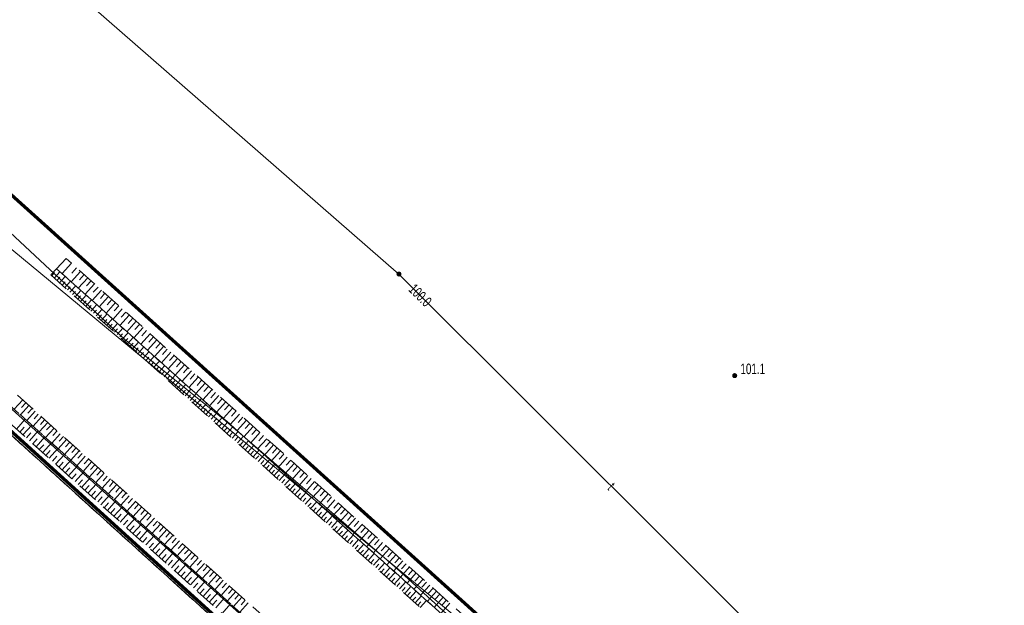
# Model space of a CAD drawing. Header units: inches. Extents: x 6497603 to 6502483, y 5925790 to 5934357.
# Tile 241 of 256: x 6500795 to 6500865, y 5927316 to 5927358. Entities that reach past the tile are written whole.
import ezdxf
from ezdxf.enums import TextEntityAlignment as Align

# ---------------------------------------------------------------- set-up
doc = ezdxf.new("R2010")
doc.units = ezdxf.units.IN
doc.header["$MEASUREMENT"] = 0
for name, pattern in [('1.5_0.75', [2.25, 1.5, -0.75]), ('219-1000', [0, 0]), ('egkk-1000', [3, 2.25, -0.75]), ('egug-1000', [1.5, 0.75, -0.75])]:
    doc.linetypes.add(name, pattern=pattern)
for name, color, linetype in [('000 Inne (niezydentyfikowane)', 7, 'Continuous'), ('217-kontur klasyfikacyjny', 7, 'Continuous'), ('218-kontur użytku gruntowego', 7, 'Continuous'), ('219-działka ewidencyjna', 7, 'Continuous'), ('pikieta naturalna', 7, 'Continuous'), ('pikieta naturalna-Atr2', 7, 'Continuous'), ('przewód telekomunikacyjny podziemny', 7, 'Continuous'), ('przewód telekomunikacyjny podziemny-Atr1', 7, 'Continuous'), ('rzędna', 7, 'Continuous'), ('rzędna-Atr2', 7, 'Continuous'), ('skarpa nieumocniona', 7, 'Continuous')]:
    doc.layers.add(name, color=color, linetype=linetype)
doc.styles.get("Standard").update_dxf_attribs({"font": 'arial.ttf'})

# ---------------------------------------------------------------- blocks, each defined once
blk = doc.blocks.new('PW01')
at = {"linetype": 'Continuous', "lineweight": 13}
h = blk.add_hatch(color=0, dxfattribs=at)
edge = h.paths.add_edge_path()
edge.add_arc((0, 0), 0.18, 0, 360)

msp = doc.modelspace()

# ---------------------------------------------------------------- linework, layer by layer
at = {"color": 6, "lineweight": 70}
for points in [[(6500494.826, 5927598.211), (6500560.74, 5927539.05), (6500612.603, 5927492.811), (6500630.68, 5927476.72), (6500667.62, 5927440.55), (6500677.534, 5927432.625), (6500706.59, 5927409.4), (6500721.72, 5927394.9), (6500753.28, 5927365.845), (6500790.226, 5927332.542), (6500822.361, 5927303.419), (6500863.27, 5927266.18), (6500897.263, 5927237.25), (6500912.951, 5927223.905), (6500930.854, 5927202.204), (6500937.14, 5927194.57), (6500953.68, 5927174.48)], [(6500952.04, 5927199.71), (6500933.25, 5927220.44), (6500906.62, 5927244.38), (6500879.567, 5927269.432), (6500862.55, 5927285.19), (6500844.927, 5927300.799), (6500833.95, 5927309.97), (6500796.4, 5927343.759), (6500782.53, 5927356.24), (6500741.24, 5927394.46), (6500708.509, 5927424.526), (6500654.77, 5927472.65), (6500629.93, 5927495.28), (6500599.508, 5927522.988), (6500580.25, 5927540.53), (6500550.42, 5927567.09)]]:
    msp.add_lwpolyline(points, dxfattribs=at)
at = {"layer": '000 Inne (niezydentyfikowane)', "color": 7, "linetype": 'Continuous', "lineweight": 18, "flags": 128}
for points in [[(6500799.03, 5927340.4), (6500798.37, 5927339.65)], [(6500797.63, 5927339.5), (6500797.83, 5927339.73)], [(6500797.82, 5927339.34), (6500798.22, 5927339.78)], [(6500799.68, 5927339.81), (6500799.02, 5927339.07)], [(6500799.4, 5927340.06), (6500799.07, 5927339.69)], [(6500799.94, 5927339.58), (6500799.6, 5927339.21)], [(6500798, 5927339.17), (6500798.21, 5927339.39)], [(6500798.19, 5927339), (6500798.59, 5927339.45)], [(6500798.38, 5927338.83), (6500798.58, 5927339.06)], [(6500798.56, 5927338.67), (6500798.97, 5927339.12)], [(6500798.93, 5927338.33), (6500799.34, 5927338.78)], [(6500800.19, 5927339.36), (6500799.52, 5927338.62)], [(6500800.68, 5927338.92), (6500800.02, 5927338.18)], [(6500800.43, 5927339.14), (6500800.1, 5927338.77)], [(6500798.75, 5927338.5), (6500798.95, 5927338.72)], [(6500799.12, 5927338.17), (6500799.32, 5927338.39)], [(6500799.31, 5927338), (6500799.71, 5927338.45)], [(6500799.49, 5927337.83), (6500799.69, 5927338.06)], [(6500799.68, 5927337.66), (6500800.08, 5927338.11)], [(6500801.17, 5927338.47), (6500800.51, 5927337.73)], [(6500800.93, 5927338.69), (6500800.59, 5927338.32)], [(6500801.42, 5927338.25), (6500801.09, 5927337.88)], [(6500799.86, 5927337.5), (6500800.07, 5927337.72)], [(6500800.05, 5927337.33), (6500800.46, 5927337.78)], [(6500800.24, 5927337.16), (6500800.44, 5927337.39)], [(6500800.42, 5927336.99), (6500800.83, 5927337.45)], [(6500801.67, 5927338.03), (6500801, 5927337.29)], [(6500802.16, 5927337.59), (6500801.5, 5927336.85)], [(6500801.91, 5927337.81), (6500801.58, 5927337.44)], [(6500802.41, 5927337.37), (6500802.07, 5927337)], [(6500800.61, 5927336.83), (6500800.81, 5927337.05)], [(6500800.79, 5927336.66), (6500801.2, 5927337.11)], [(6500800.98, 5927336.49), (6500801.18, 5927336.72)], [(6500801.16, 5927336.33), (6500801.57, 5927336.78)], [(6500802.65, 5927337.14), (6500801.99, 5927336.41)], [(6500803.14, 5927336.7), (6500802.48, 5927335.96)], [(6500802.9, 5927336.92), (6500802.57, 5927336.55)], [(6500801.35, 5927336.16), (6500801.55, 5927336.39)], [(6500801.54, 5927335.99), (6500801.95, 5927336.45)], [(6500801.72, 5927335.82), (6500801.93, 5927336.05)], [(6500801.91, 5927335.66), (6500802.32, 5927336.11)], [(6500803.64, 5927336.26), (6500802.97, 5927335.52)], [(6500803.39, 5927336.48), (6500803.06, 5927336.11)], [(6500803.88, 5927336.04), (6500803.55, 5927335.67)], [(6500802.09, 5927335.49), (6500802.3, 5927335.72)], [(6500802.28, 5927335.32), (6500802.69, 5927335.78)], [(6500802.47, 5927335.16), (6500802.67, 5927335.38)], [(6500802.65, 5927334.99), (6500803.06, 5927335.44)], [(6500804.13, 5927335.82), (6500803.47, 5927335.08)], [(6500804.62, 5927335.38), (6500803.96, 5927334.64)], [(6500804.37, 5927335.6), (6500804.04, 5927335.23)], [(6500802.84, 5927334.82), (6500803.04, 5927335.05)], [(6500803.02, 5927334.65), (6500803.43, 5927335.11)], [(6500803.21, 5927334.49), (6500803.42, 5927334.71)], [(6500803.4, 5927334.32), (6500803.81, 5927334.78)], [(6500805.11, 5927334.94), (6500804.45, 5927334.2)], [(6500804.86, 5927335.16), (6500804.53, 5927334.79)], [(6500805.36, 5927334.72), (6500805.03, 5927334.35)], [(6500803.58, 5927334.15), (6500803.79, 5927334.38)], [(6500803.77, 5927333.98), (6500804.18, 5927334.44)], [(6500803.95, 5927333.82), (6500804.16, 5927334.05)], [(6500804.14, 5927333.65), (6500804.55, 5927334.11)], [(6500805.6, 5927334.5), (6500804.94, 5927333.76)], [(6500806.09, 5927334.06), (6500805.43, 5927333.32)], [(6500805.85, 5927334.28), (6500805.52, 5927333.91)], [(6500804.32, 5927333.48), (6500804.53, 5927333.71)], [(6500804.51, 5927333.32), (6500804.92, 5927333.78)], [(6500804.7, 5927333.15), (6500804.9, 5927333.38)], [(6500804.88, 5927332.98), (6500805.3, 5927333.44)], [(6500806.58, 5927333.62), (6500805.92, 5927332.88)], [(6500806.34, 5927333.84), (6500806.01, 5927333.47)], [(6500807.07, 5927333.18), (6500806.41, 5927332.44)], [(6500806.83, 5927333.4), (6500806.5, 5927333.03)], [(6500805.07, 5927332.81), (6500805.28, 5927333.04)], [(6500805.25, 5927332.65), (6500805.67, 5927333.11)], [(6500805.44, 5927332.48), (6500805.65, 5927332.71)], [(6500805.63, 5927332.31), (6500806.04, 5927332.77)], [(6500807.56, 5927332.74), (6500806.9, 5927332)], [(6500807.32, 5927332.96), (6500806.99, 5927332.59)], [(6500807.81, 5927332.52), (6500807.48, 5927332.15)], [(6500805.81, 5927332.14), (6500806.02, 5927332.38)], [(6500806, 5927331.98), (6500806.41, 5927332.44)], [(6500806.18, 5927331.81), (6500806.39, 5927332.04)], [(6500806.37, 5927331.64), (6500806.79, 5927332.11)], [(6500806.74, 5927331.31), (6500807.16, 5927331.77)], [(6500808.05, 5927332.3), (6500807.39, 5927331.56)], [(6500808.54, 5927331.86), (6500807.88, 5927331.13)], [(6500808.29, 5927332.08), (6500807.97, 5927331.71)], [(6500806.56, 5927331.48), (6500806.76, 5927331.71)], [(6500806.93, 5927331.14), (6500807.14, 5927331.37)], [(6500807.11, 5927330.97), (6500807.53, 5927331.44)], [(6500807.48, 5927330.64), (6500807.9, 5927331.1)], [(6500809.03, 5927331.42), (6500808.37, 5927330.69)], [(6500808.78, 5927331.64), (6500808.45, 5927331.27)], [(6500809.27, 5927331.2), (6500808.94, 5927330.83)], [(6500795.57, 5927330.68), (6500794.97, 5927330.01)], [(6500795.79, 5927330.47), (6500795.49, 5927330.14)], [(6500807.3, 5927330.81), (6500807.51, 5927331.04)], [(6500807.67, 5927330.47), (6500807.88, 5927330.71)], [(6500807.86, 5927330.3), (6500808.28, 5927330.77)], [(6500808.04, 5927330.14), (6500808.25, 5927330.37)], [(6500808.23, 5927329.97), (6500808.65, 5927330.44)], [(6500809.52, 5927330.98), (6500808.86, 5927330.25)], [(6500810, 5927330.54), (6500809.35, 5927329.81)], [(6500809.76, 5927330.76), (6500809.43, 5927330.4)], [(6500796.01, 5927330.27), (6500795.41, 5927329.61)], [(6500796.46, 5927329.87), (6500795.86, 5927329.21)], [(6500796.24, 5927330.07), (6500795.94, 5927329.74)], [(6500796.68, 5927329.67), (6500796.38, 5927329.34)], [(6500808.41, 5927329.8), (6500808.62, 5927330.04)], [(6500808.6, 5927329.64), (6500809.02, 5927330.1)], [(6500808.79, 5927329.47), (6500809, 5927329.7)], [(6500808.97, 5927329.3), (6500809.39, 5927329.77)], [(6500810.49, 5927330.1), (6500809.84, 5927329.37)], [(6500810.25, 5927330.32), (6500809.92, 5927329.96)], [(6500810.98, 5927329.67), (6500810.32, 5927328.94)], [(6500810.74, 5927329.89), (6500810.41, 5927329.52)], [(6500795.13, 5927328.6), (6500795.75, 5927329.3)], [(6500796.91, 5927329.47), (6500796.31, 5927328.81)], [(6500797.35, 5927329.07), (6500796.75, 5927328.4)], [(6500797.13, 5927329.27), (6500796.83, 5927328.94)], [(6500809.16, 5927329.13), (6500809.37, 5927329.37)], [(6500809.34, 5927328.97), (6500809.77, 5927329.44)], [(6500809.53, 5927328.8), (6500809.74, 5927329.03)], [(6500809.72, 5927328.63), (6500810.14, 5927329.1)], [(6500811.47, 5927329.23), (6500810.81, 5927328.5)], [(6500811.22, 5927329.45), (6500810.9, 5927329.08)], [(6500811.71, 5927329.01), (6500811.38, 5927328.65)], [(6500795.36, 5927328.39), (6500795.67, 5927328.74)], [(6500795.59, 5927328.19), (6500796.22, 5927328.88)], [(6500795.83, 5927327.98), (6500796.14, 5927328.33)], [(6500796.06, 5927327.77), (6500796.68, 5927328.47)], [(6500797.8, 5927328.67), (6500797.2, 5927328)], [(6500797.57, 5927328.87), (6500797.27, 5927328.54)], [(6500798.24, 5927328.27), (6500797.64, 5927327.6)], [(6500798.02, 5927328.47), (6500797.72, 5927328.14)], [(6500809.9, 5927328.47), (6500810.11, 5927328.7)], [(6500810.09, 5927328.3), (6500810.51, 5927328.77)], [(6500810.27, 5927328.13), (6500810.48, 5927328.37)], [(6500810.46, 5927327.96), (6500810.88, 5927328.43)], [(6500811.95, 5927328.79), (6500811.3, 5927328.06)], [(6500812.44, 5927328.36), (6500811.78, 5927327.63)], [(6500812.2, 5927328.57), (6500811.87, 5927328.21)], [(6500796.29, 5927327.56), (6500796.6, 5927327.91)], [(6500796.52, 5927327.35), (6500797.15, 5927328.05)], [(6500796.99, 5927326.94), (6500797.61, 5927327.63)], [(6500798.69, 5927327.87), (6500798.09, 5927327.2)], [(6500798.47, 5927328.07), (6500798.17, 5927327.74)], [(6500798.91, 5927327.67), (6500798.61, 5927327.34)], [(6500810.64, 5927327.8), (6500810.86, 5927328.03)], [(6500810.83, 5927327.63), (6500811.26, 5927328.1)], [(6500811.02, 5927327.46), (6500811.23, 5927327.7)], [(6500811.2, 5927327.29), (6500811.63, 5927327.77)], [(6500812.93, 5927327.92), (6500812.27, 5927327.19)], [(6500812.68, 5927328.14), (6500812.36, 5927327.77)], [(6500813.17, 5927327.7), (6500812.84, 5927327.34)], [(6500796.75, 5927327.15), (6500797.07, 5927327.49)], [(6500797.22, 5927326.73), (6500797.53, 5927327.08)], [(6500797.45, 5927326.53), (6500798.07, 5927327.22)], [(6500799.13, 5927327.47), (6500798.53, 5927326.8)], [(6500799.58, 5927327.07), (6500798.98, 5927326.4)], [(6500799.36, 5927327.27), (6500799.06, 5927326.94)], [(6500799.8, 5927326.87), (6500799.5, 5927326.54)], [(6500811.39, 5927327.13), (6500811.6, 5927327.36)], [(6500811.57, 5927326.96), (6500812, 5927327.43)], [(6500811.76, 5927326.79), (6500811.97, 5927327.03)], [(6500811.95, 5927326.63), (6500812.37, 5927327.1)], [(6500813.41, 5927327.48), (6500812.76, 5927326.75)], [(6500813.9, 5927327.05), (6500813.24, 5927326.32)], [(6500813.66, 5927327.26), (6500813.33, 5927326.9)], [(6500797.68, 5927326.32), (6500797.99, 5927326.67)], [(6500797.91, 5927326.11), (6500798.53, 5927326.8)], [(6500798.14, 5927325.9), (6500798.45, 5927326.25)], [(6500798.37, 5927325.7), (6500798.99, 5927326.39)], [(6500800.02, 5927326.67), (6500799.42, 5927326)], [(6500800.47, 5927326.27), (6500799.87, 5927325.6)], [(6500800.25, 5927326.47), (6500799.95, 5927326.14)], [(6500812.13, 5927326.46), (6500812.35, 5927326.7)], [(6500812.32, 5927326.29), (6500812.74, 5927326.77)], [(6500812.5, 5927326.12), (6500812.72, 5927326.36)], [(6500812.69, 5927325.96), (6500813.12, 5927326.43)], [(6500814.38, 5927326.61), (6500813.73, 5927325.88)], [(6500814.14, 5927326.83), (6500813.81, 5927326.46)], [(6500814.87, 5927326.17), (6500814.22, 5927325.45)], [(6500814.63, 5927326.39), (6500814.3, 5927326.03)], [(6500798.6, 5927325.49), (6500798.91, 5927325.84)], [(6500798.83, 5927325.29), (6500799.45, 5927325.98)], [(6500799.29, 5927324.87), (6500799.91, 5927325.56)], [(6500800.92, 5927325.87), (6500800.32, 5927325.2)], [(6500800.69, 5927326.07), (6500800.39, 5927325.74)], [(6500801.36, 5927325.47), (6500800.76, 5927324.8)], [(6500801.14, 5927325.67), (6500800.84, 5927325.34)], [(6500812.88, 5927325.79), (6500813.09, 5927326.03)], [(6500813.06, 5927325.62), (6500813.49, 5927326.1)], [(6500813.25, 5927325.45), (6500813.46, 5927325.69)], [(6500813.43, 5927325.29), (6500813.86, 5927325.76)], [(6500815.35, 5927325.74), (6500814.7, 5927325.01)], [(6500815.11, 5927325.96), (6500814.78, 5927325.59)], [(6500815.6, 5927325.52), (6500815.27, 5927325.16)], [(6500799.06, 5927325.08), (6500799.37, 5927325.42)], [(6500799.52, 5927324.67), (6500799.83, 5927325.01)], [(6500799.75, 5927324.46), (6500800.37, 5927325.15)], [(6500801.81, 5927325.07), (6500801.21, 5927324.4)], [(6500801.58, 5927325.27), (6500801.28, 5927324.93)], [(6500802.03, 5927324.87), (6500801.73, 5927324.53)], [(6500813.62, 5927325.12), (6500813.83, 5927325.36)], [(6500813.8, 5927324.95), (6500814.23, 5927325.43)], [(6500813.99, 5927324.79), (6500814.21, 5927325.02)], [(6500814.18, 5927324.62), (6500814.61, 5927325.1)], [(6500814.55, 5927324.28), (6500814.98, 5927324.76)], [(6500815.84, 5927325.3), (6500815.19, 5927324.58)], [(6500816.32, 5927324.87), (6500815.67, 5927324.14)], [(6500816.08, 5927325.09), (6500815.75, 5927324.72)], [(6500799.98, 5927324.26), (6500800.29, 5927324.6)], [(6500800.21, 5927324.05), (6500800.83, 5927324.74)], [(6500800.44, 5927323.84), (6500800.75, 5927324.19)], [(6500800.67, 5927323.64), (6500801.29, 5927324.33)], [(6500802.25, 5927324.67), (6500801.65, 5927324)], [(6500802.7, 5927324.27), (6500802.1, 5927323.6)], [(6500802.48, 5927324.47), (6500802.18, 5927324.13)], [(6500802.92, 5927324.07), (6500802.62, 5927323.73)], [(6500814.36, 5927324.45), (6500814.58, 5927324.69)], [(6500814.73, 5927324.12), (6500814.95, 5927324.36)], [(6500814.92, 5927323.95), (6500815.35, 5927324.43)], [(6500815.29, 5927323.62), (6500815.72, 5927324.09)], [(6500816.81, 5927324.43), (6500816.15, 5927323.71)], [(6500816.56, 5927324.65), (6500816.24, 5927324.29)], [(6500817.05, 5927324.22), (6500816.72, 5927323.86)], [(6500800.9, 5927323.43), (6500801.21, 5927323.78)], [(6500801.13, 5927323.23), (6500801.75, 5927323.92)], [(6500801.36, 5927323.02), (6500801.67, 5927323.37)], [(6500801.59, 5927322.82), (6500802.2, 5927323.5)], [(6500803.14, 5927323.87), (6500802.54, 5927323.2)], [(6500803.59, 5927323.47), (6500802.99, 5927322.8)], [(6500803.37, 5927323.67), (6500803.07, 5927323.33)], [(6500815.11, 5927323.78), (6500815.32, 5927324.02)], [(6500815.48, 5927323.45), (6500815.69, 5927323.69)], [(6500815.66, 5927323.28), (6500816.1, 5927323.76)], [(6500815.85, 5927323.11), (6500816.07, 5927323.35)], [(6500816.04, 5927322.95), (6500816.47, 5927323.43)], [(6500817.29, 5927324), (6500816.64, 5927323.28)], [(6500817.77, 5927323.57), (6500817.12, 5927322.84)], [(6500817.53, 5927323.78), (6500817.21, 5927323.42)], [(6500818.01, 5927323.35), (6500817.69, 5927322.99)], [(6500801.82, 5927322.61), (6500802.12, 5927322.96)], [(6500802.05, 5927322.41), (6500802.66, 5927323.09)], [(6500802.5, 5927322), (6500803.12, 5927322.68)], [(6500804.04, 5927323.07), (6500803.43, 5927322.4)], [(6500803.81, 5927323.27), (6500803.51, 5927322.93)], [(6500804.48, 5927322.67), (6500803.88, 5927322)], [(6500804.26, 5927322.87), (6500803.96, 5927322.53)], [(6500816.22, 5927322.78), (6500816.44, 5927323.02)], [(6500816.41, 5927322.61), (6500816.84, 5927323.09)], [(6500816.59, 5927322.44), (6500816.81, 5927322.69)], [(6500816.78, 5927322.28), (6500817.21, 5927322.76)], [(6500818.26, 5927323.13), (6500817.6, 5927322.41)], [(6500818.74, 5927322.7), (6500818.09, 5927321.98)], [(6500818.5, 5927322.92), (6500818.17, 5927322.55)], [(6500802.27, 5927322.2), (6500802.58, 5927322.55)], [(6500802.73, 5927321.79), (6500803.04, 5927322.14)], [(6500802.96, 5927321.59), (6500803.57, 5927322.27)], [(6500804.93, 5927322.27), (6500804.33, 5927321.6)], [(6500804.7, 5927322.47), (6500804.4, 5927322.13)], [(6500805.15, 5927322.07), (6500804.85, 5927321.73)], [(6500816.96, 5927322.11), (6500817.18, 5927322.35)], [(6500817.15, 5927321.94), (6500817.59, 5927322.43)], [(6500817.34, 5927321.78), (6500817.55, 5927322.02)], [(6500817.52, 5927321.61), (6500817.96, 5927322.09)], [(6500819.22, 5927322.27), (6500818.57, 5927321.54)], [(6500818.98, 5927322.48), (6500818.65, 5927322.12)], [(6500819.46, 5927322.05), (6500819.14, 5927321.69)], [(6500803.19, 5927321.39), (6500803.49, 5927321.73)], [(6500803.41, 5927321.18), (6500804.03, 5927321.87)], [(6500803.64, 5927320.98), (6500803.95, 5927321.32)], [(6500803.87, 5927320.77), (6500804.48, 5927321.46)], [(6500805.37, 5927321.86), (6500804.77, 5927321.2)], [(6500805.82, 5927321.46), (6500805.22, 5927320.8)], [(6500805.59, 5927321.66), (6500805.29, 5927321.33)], [(6500806.04, 5927321.26), (6500805.74, 5927320.93)], [(6500817.71, 5927321.44), (6500817.93, 5927321.68)], [(6500817.89, 5927321.27), (6500818.33, 5927321.76)], [(6500818.08, 5927321.11), (6500818.3, 5927321.35)], [(6500818.27, 5927320.94), (6500818.7, 5927321.42)], [(6500819.7, 5927321.83), (6500819.05, 5927321.11)], [(6500820.18, 5927321.4), (6500819.54, 5927320.68)], [(6500819.94, 5927321.62), (6500819.62, 5927321.26)], [(6500804.1, 5927320.57), (6500804.4, 5927320.91)], [(6500804.33, 5927320.37), (6500804.94, 5927321.05)], [(6500804.78, 5927319.96), (6500805.39, 5927320.64)], [(6500806.26, 5927321.06), (6500805.66, 5927320.4)], [(6500806.71, 5927320.66), (6500806.11, 5927320)], [(6500806.49, 5927320.86), (6500806.19, 5927320.53)], [(6500818.45, 5927320.77), (6500818.67, 5927321.01)], [(6500818.64, 5927320.6), (6500819.08, 5927321.09)], [(6500818.82, 5927320.44), (6500819.04, 5927320.68)], [(6500819.01, 5927320.27), (6500819.45, 5927320.76)], [(6500820.67, 5927320.97), (6500820.02, 5927320.25)], [(6500820.42, 5927321.18), (6500820.1, 5927320.82)], [(6500820.91, 5927320.75), (6500820.58, 5927320.39)], [(6500804.55, 5927320.16), (6500804.86, 5927320.5)], [(6500805.01, 5927319.76), (6500805.31, 5927320.1)], [(6500805.23, 5927319.55), (6500805.84, 5927320.23)], [(6500807.15, 5927320.26), (6500806.55, 5927319.59)], [(6500806.93, 5927320.46), (6500806.63, 5927320.13)], [(6500807.6, 5927319.86), (6500807, 5927319.19)], [(6500807.38, 5927320.06), (6500807.08, 5927319.73)], [(6500819.2, 5927320.1), (6500819.41, 5927320.35)], [(6500819.38, 5927319.94), (6500819.82, 5927320.42)], [(6500819.57, 5927319.77), (6500819.79, 5927320.01)], [(6500819.75, 5927319.6), (6500820.19, 5927320.09)], [(6500821.15, 5927320.54), (6500820.5, 5927319.81)], [(6500821.63, 5927320.1), (6500820.98, 5927319.38)], [(6500821.39, 5927320.32), (6500821.06, 5927319.96)], [(6500821.87, 5927319.89), (6500821.54, 5927319.53)], [(6500805.46, 5927319.35), (6500805.76, 5927319.69)], [(6500805.69, 5927319.15), (6500806.3, 5927319.83)], [(6500805.91, 5927318.94), (6500806.22, 5927319.28)], [(6500806.14, 5927318.74), (6500806.75, 5927319.42)], [(6500808.05, 5927319.46), (6500807.44, 5927318.79)], [(6500807.82, 5927319.66), (6500807.52, 5927319.33)], [(6500808.27, 5927319.26), (6500807.97, 5927318.93)], [(6500819.94, 5927319.43), (6500820.16, 5927319.68)], [(6500820.13, 5927319.27), (6500820.56, 5927319.76)], [(6500820.31, 5927319.1), (6500820.53, 5927319.34)], [(6500820.5, 5927318.93), (6500820.94, 5927319.42)], [(6500822.11, 5927319.67), (6500821.46, 5927318.95)], [(6500822.59, 5927319.24), (6500821.94, 5927318.52)], [(6500822.35, 5927319.46), (6500822.02, 5927319.1)], [(6500806.37, 5927318.54), (6500806.67, 5927318.88)], [(6500806.59, 5927318.34), (6500807.2, 5927319.01)], [(6500806.82, 5927318.13), (6500807.12, 5927318.47)], [(6500807.04, 5927317.93), (6500807.65, 5927318.61)], [(6500808.49, 5927319.06), (6500807.89, 5927318.39)], [(6500808.94, 5927318.66), (6500808.34, 5927317.99)], [(6500808.71, 5927318.86), (6500808.41, 5927318.53)], [(6500809.16, 5927318.46), (6500808.86, 5927318.13)], [(6500820.68, 5927318.76), (6500820.9, 5927319.01)], [(6500820.87, 5927318.6), (6500821.31, 5927319.09)], [(6500821.05, 5927318.43), (6500821.28, 5927318.68)], [(6500821.24, 5927318.26), (6500821.68, 5927318.75)], [(6500823.07, 5927318.81), (6500822.42, 5927318.09)], [(6500822.83, 5927319.03), (6500822.51, 5927318.67)], [(6500823.31, 5927318.6), (6500822.99, 5927318.24)], [(6500807.27, 5927317.73), (6500807.57, 5927318.07)], [(6500807.49, 5927317.53), (6500808.1, 5927318.2)], [(6500807.95, 5927317.12), (6500808.55, 5927317.8)], [(6500809.38, 5927318.26), (6500808.78, 5927317.59)], [(6500809.83, 5927317.86), (6500809.23, 5927317.19)], [(6500809.6, 5927318.06), (6500809.3, 5927317.73)], [(6500821.43, 5927318.1), (6500821.65, 5927318.34)], [(6500821.61, 5927317.93), (6500822.05, 5927318.42)], [(6500821.8, 5927317.76), (6500822.02, 5927318.01)], [(6500821.98, 5927317.59), (6500822.43, 5927318.09)], [(6500822.36, 5927317.26), (6500822.8, 5927317.75)], [(6500823.55, 5927318.38), (6500822.9, 5927317.66)], [(6500824.03, 5927317.95), (6500823.38, 5927317.23)], [(6500823.79, 5927318.16), (6500823.46, 5927317.8)], [(6500807.72, 5927317.32), (6500808.02, 5927317.66)], [(6500808.17, 5927316.92), (6500808.47, 5927317.26)], [(6500808.4, 5927316.72), (6500809, 5927317.4)], [(6500810.27, 5927317.46), (6500809.67, 5927316.79)], [(6500810.05, 5927317.66), (6500809.75, 5927317.33)], [(6500810.72, 5927317.06), (6500810.12, 5927316.39)], [(6500810.5, 5927317.26), (6500810.2, 5927316.93)], [(6500822.17, 5927317.43), (6500822.39, 5927317.67)], [(6500822.54, 5927317.09), (6500822.76, 5927317.34)], [(6500822.73, 5927316.93), (6500823.17, 5927317.42)], [(6500823.1, 5927316.59), (6500823.54, 5927317.09)], [(6500824.51, 5927317.52), (6500823.86, 5927316.8)], [(6500824.27, 5927317.73), (6500823.94, 5927317.37)], [(6500824.99, 5927317.09), (6500824.34, 5927316.37)], [(6500824.75, 5927317.3), (6500824.42, 5927316.94)], [(6500808.62, 5927316.52), (6500808.92, 5927316.86)], [(6500808.85, 5927316.32), (6500809.45, 5927316.99)], [(6500809.07, 5927316.12), (6500809.37, 5927316.45)], [(6500809.29, 5927315.91), (6500809.9, 5927316.59)], [(6500811.16, 5927316.66), (6500810.56, 5927315.99)], [(6500810.94, 5927316.86), (6500810.64, 5927316.53)], [(6500811.39, 5927316.46), (6500811.09, 5927316.12)], [(6500822.91, 5927316.76), (6500823.14, 5927317.01)], [(6500823.29, 5927316.42), (6500823.51, 5927316.67)], [(6500823.47, 5927316.26), (6500823.92, 5927316.75)], [(6500823.84, 5927315.92), (6500824.29, 5927316.42)], [(6500825.46, 5927316.66), (6500824.82, 5927315.94)], [(6500825.22, 5927316.87), (6500824.9, 5927316.52)], [(6500825.7, 5927316.44), (6500825.38, 5927316.09)], [(6500809.74, 5927315.51), (6500810.35, 5927316.19)], [(6500811.61, 5927316.26), (6500811.01, 5927315.59)], [(6500823.66, 5927316.09), (6500823.88, 5927316.34)], [(6500825.94, 5927316.23), (6500825.3, 5927315.51)]]:
    msp.add_lwpolyline(points, dxfattribs=at)
at = {"layer": '217-kontur klasyfikacyjny', "color": 3, "linetype": 'egkk-1000', "lineweight": 18, "flags": 128}
for points in [[(6500782.53, 5927356.24), (6500833.95, 5927309.97)], [(6500863.27, 5927266.18), (6500788.98, 5927333.39)]]:
    msp.add_lwpolyline(points, dxfattribs=at)
at = {"layer": '218-kontur użytku gruntowego', "color": 3, "linetype": 'egug-1000', "lineweight": 18, "flags": 128}
for points in [[(6500782.53, 5927356.24), (6500833.95, 5927309.97)], [(6500863.27, 5927266.18), (6500788.98, 5927333.39)]]:
    msp.add_lwpolyline(points, dxfattribs=at)
at = {"layer": '219-działka ewidencyjna', "color": 3, "linetype": '219-1000', "lineweight": 18, "flags": 128}
for points in [[(6500833.95, 5927309.97), (6500782.53, 5927356.24)], [(6500831.32, 5927311.17), (6500780.22, 5927353.4)], [(6500864.53, 5927267.51), (6500789.96, 5927334.34)], [(6500863.27, 5927266.18), (6500788.98, 5927333.39)]]:
    msp.add_lwpolyline(points, dxfattribs=at)
at = {"layer": 'przewód telekomunikacyjny podziemny', "color": 30, "linetype": 'Continuous', "lineweight": 18, "flags": 128}
for points in [[(6500589.21, 5927547.86), (6500595.38, 5927542.7), (6500620.7, 5927519.73), (6500647.78, 5927495.91), (6500676.79, 5927470.69), (6500723.62, 5927427.69), (6500736.76, 5927416.73), (6500782.76, 5927374.08), (6500822.32, 5927339.62), (6500852.3, 5927309.72), (6500890.73, 5927275.46), (6500903.68, 5927262.91), (6500907.83, 5927257.24), (6500929.05, 5927241.84), (6500960.76, 5927213.18)], [(6500718.65, 5927398.32), (6500724.97, 5927391.58), (6500730.41, 5927386.89), (6500732.01, 5927385.43), (6500740.84, 5927393.55), (6500742.95, 5927391.65), (6500754.01, 5927381.34), (6500768.05, 5927368.46), (6500776.25, 5927360.07), (6500778.95, 5927356.52), (6500787.21, 5927349.51), (6500802.8, 5927335), (6500809.82, 5927329.34), (6500822.18, 5927318.7), (6500833.64, 5927308.22), (6500846.48, 5927296.28), (6500856.1, 5927287.52), (6500872.53, 5927272.77), (6500882.6, 5927263.89)]]:
    msp.add_lwpolyline(points, dxfattribs=at)
at = {"layer": 'skarpa nieumocniona', "color": 7, "linetype": '1.5_0.75', "lineweight": 18, "flags": 128}
for points in [[(6500856.66, 5927275.77), (6500856.05, 5927275.11), (6500722.23, 5927395.38), (6500722.84, 5927396.04)], [(6500856.66, 5927275.77), (6500856.05, 5927275.11), (6500722.23, 5927395.38), (6500722.84, 5927396.04)], [(6500722.23, 5927395.38), (6500856.05, 5927275.11), (6500855.51, 5927274.52), (6500721.48, 5927394.57)], [(6500722.23, 5927395.38), (6500856.05, 5927275.11), (6500855.51, 5927274.52), (6500721.48, 5927394.57)], [(6500797.98, 5927340), (6500798.66, 5927340.73), (6500878.2, 5927269.3), (6500877.59, 5927268.64)], [(6500797.98, 5927340), (6500798.66, 5927340.73), (6500878.2, 5927269.3), (6500877.59, 5927268.64)], [(6500797.57, 5927339.56), (6500797.98, 5927340), (6500877.59, 5927268.64), (6500877.05, 5927268.05)], [(6500797.57, 5927339.56), (6500797.98, 5927340), (6500877.59, 5927268.64), (6500877.05, 5927268.05)]]:
    msp.add_lwpolyline(points, close=True, dxfattribs=at)

# ---------------------------------------------------------------- block references
at = {"layer": 'pikieta naturalna', "color": 7, "linetype": 'Continuous', "lineweight": 13}
msp.add_blockref('PW01', (6500846.19, 5927332.4), dxfattribs=at)
at = {"layer": 'rzędna', "color": 30, "linetype": 'Continuous', "lineweight": 18}
msp.add_blockref('PW01', (6500822.32, 5927339.62), dxfattribs=at)

# ---------------------------------------------------------------- texts
at = {"layer": 'pikieta naturalna-Atr2', "color": 7, "width": 0.667}
msp.add_text('101.1', height=0.75, dxfattribs=at).set_placement((6500846.6, 5927332.51))
at = {"layer": 'przewód telekomunikacyjny podziemny-Atr1', "color": 30, "width": 0.667}
msp.add_text('t', height=0.75, rotation=315.076, dxfattribs=at).set_placement((6500837.36, 5927324.62), align=Align.MIDDLE_LEFT)
at = {"layer": 'rzędna-Atr2', "color": 30, "width": 0.667}
msp.add_text('100.0', height=0.75, rotation=315.076, dxfattribs=at).set_placement((6500823.22, 5927338.73), align=Align.MIDDLE_LEFT)

doc.saveas('drawing.dxf')
